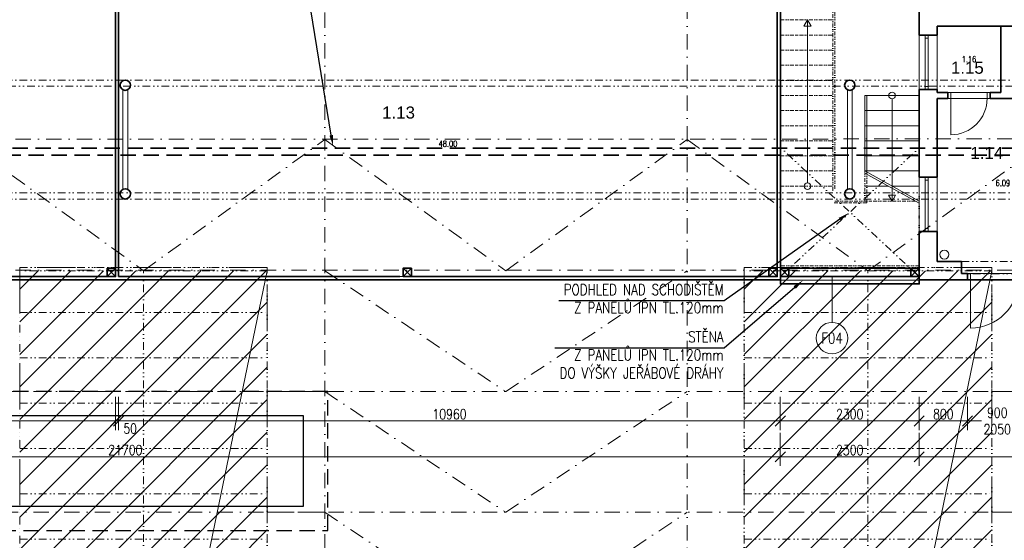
# Model space of a CAD drawing. Header units: millimetres. Extents: x -485339 to 350584, y -1189934 to 0.
# Tile 105 of 178: x -84934 to -68625, y -1024059 to -1015438. Entities that reach past the tile are written whole.
import ezdxf
from ezdxf import colors
from ezdxf.entities.mleader import LeaderData, LeaderLine
from ezdxf.enums import TextEntityAlignment as Align
from ezdxf.math import Vec2, Vec3

# ---------------------------------------------------------------- set-up
doc = ezdxf.new("R2010")
doc.units = ezdxf.units.MM
doc.header["$LTSCALE"] = 10
for name, pattern in [('DASHDOT', [25.4, 12.7, -6.35, 0, -6.35]), ('DASHED', [19.05, 12.7, -6.35]), ('DĚLICÍ2', [15.875, 6.35, -3.175, 0, -3.175, 0, -3.175]), ('ČÁRKOVANÁ', [19.05, 12.7, -6.35]), ('ČÁRKOVANÁ2', [9.525, 6.35, -3.175])]:
    doc.linetypes.add(name, pattern=pattern)
doc.layers.get('Defpoints').update_dxf_attribs({"color": 201})
for name, color, linetype, lineweight in [('N_dveře', 10, 'Continuous', 18), ('N_popis', 10, 'Continuous', 18), ('N_světlíky', 250, 'DĚLICÍ2', 35), ('N_čáry_dělící stěna', 212, 'ČÁRKOVANÁ', 35), ('N_čáry_nad', 10, 'DĚLICÍ2', 18), ('N_čáry_obv.plášt', 212, 'Continuous', 18), ('N_čáry_obv.plášt_obrys', 212, 'Continuous', 35), ('N_šrary', 10, 'Continuous', 18), ('St__otvory_dveře', 40, 'Continuous', 18), ('St_kóty', 132, 'Continuous', 18), ('St_otvory_okna', 40, 'Continuous', 18), ('St_plocha_místnosti', 250, 'Continuous', 18), ('St_sloupy_konstrukce haly', 5, 'Continuous', 35), ('St_sloupy_opláštění_půdorys', 25, 'Continuous', 35), ('St_čáry_nad', 250, 'DĚLICÍ2', 18), ('St_čáry_obrys', 5, 'Continuous', 35), ('St_čáry_osy', 250, 'DASHDOT', 18), ('St_čáry_plné', 250, 'Continuous', 18), ('St_čáry_pod', 250, 'ČÁRKOVANÁ2', 18), ('ZTI_ST_kanalda', 234, 'Continuous', 18)]:
    doc.layers.add(name, color=color, linetype=linetype, lineweight=lineweight)
doc.layers.add('St_plocha_místn', color=140, linetype='Continuous', lineweight=18, plot=False)
doc.layers.add('VYBAVENÍ', color=222, linetype='Continuous')
doc.styles.add('Andy', font='arial.ttf')
doc.styles.get("Standard").update_dxf_attribs({"font": 'simplex.shx', "width": 0.8})
doc.linetypes.add('ZIGZAG', pattern='A,0.00254,-5.08,[131,ltypeshp.shx,S=5.08,R=0,X=-5.08,Y=0],-10.16,[131,ltypeshp.shx,S=5.08,R=180,X=5.08,Y=0],-5.08', length=20.32254)
doc.dimstyles.new('stavebníM100', dxfattribs={"dimtxt": 165, "dimasz": 170, "dimexe": 150, "dimexo": 100, "dimgap": 30, "dimtad": 1, "dimdec": 0, "dimtxsty": 'Standard', "dimblk": 'OBLIQUE', "dimcen": -2.5, "dimdle": 150, "dimclrd": 256, "dimclre": 256, "dimclrt": 256, "dimadec": 4, "dimazin": 0, "dimtfac": 1, "dimtdec": 0, "dimtmove": 2, "dimatfit": 3, "dimldrblk": 'OBLIQUE', "dimfxl": 400, "dimfxlon": 1, "dimlwd": -1, "dimlwe": -1, "dimarcsym": 0})

# ---------------------------------------------------------------- blocks, each defined once
blk = doc.blocks.new('G$CD8A98CDB')
at = {"layer": 'St_sloupy_konstrukce haly', "color": 250, "lineweight": 18, "ltscale": 2}
for points in [[(-825, 0), (825, 0)], [(-825, -80), (825, -80)]]:
    blk.add_lwpolyline(points, dxfattribs=at)
at = {"layer": 'St_sloupy_konstrukce haly', "ltscale": 2}
for centre in [(-900, -40), (900, -40)]:
    blk.add_circle(centre, 85, dxfattribs=at)
blk = doc.blocks.new('G$C7F8F446A')
at = {"layer": 'St_čáry_plné', "color": 0, "linetype": 'ByBlock', "ltscale": 2}
for p, q in [((20055, 4100), (-55, 4100)), ((-55, 0), (20055, 0))]:
    blk.add_line(p, q, dxfattribs=at)
for points in [[(15555, 4100), (15555, 0)], [(16305, 4100), (16305, 0)], [(17055, 4100), (17055, 0)], [(17805, 4100), (17805, 0)], [(18555, 4100), (18555, 0)], [(19305, 4100), (19305, 0)], [(20055, 4100), (20055, 0)], [(-55, 2050), (20000, 2050)]]:
    blk.add_lwpolyline(points, dxfattribs=at)
at = {"layer": 'St_čáry_pod', "color": 0, "linetype": 'ByBlock', "ltscale": 2}
blk.add_line((20000, 0), (20000, 4100), dxfattribs=at)
blk = doc.blocks.new('*U5513')
at = {"layer": 'St_čáry_osy', "ltscale": 2}
blk.add_lwpolyline([(-3000, -1000), (-4, 1000), (3000, -1000)], dxfattribs=at)
blk = doc.blocks.new('*U5512')
at = {"layer": 'St_čáry_osy', "ltscale": 2}
for p in [(48000, 4000), (48000, 2000), (48000, 0)]:
    blk.add_blockref('*U5513', p, dxfattribs=at)
blk = doc.blocks.new('*U5515')
at = {"layer": 'St_čáry_osy', "ltscale": 2}
for points in [[(-3950, 8000), (9058, 8000)], [(-3950, 6000), (9058, 6000)], [(-3950, 4000), (9058, 4000)], [(-3950, 2000), (9058, 2000)], [(-3950, 0), (9058, 0)], [(-3950, -2000), (9058, -2000)], [(-3950, -4000), (9058, -4000)], [(-3950, -6000), (9058, -6000)], [(-3950, -8000), (9058, -8000)]]:
    blk.add_lwpolyline(points, dxfattribs=at)
blk = doc.blocks.new('*U5514')
at = {"layer": 'St_čáry_osy', "ltscale": 2}
for p in [(36000, 0), (48000, 0), (60000, 0)]:
    blk.add_blockref('*U5515', p, dxfattribs=at)
blk = doc.blocks.new('G$C541DE37C')
at = {"layer": 'St_otvory_okna', "ltscale": 2}
for points in [[(0, -900), (0, 0), (-50, 0), (-50, -900)], [(0, 0), (0, -50), (-50, -50), (-50, 0)], [(0, -900), (0, -850), (-50, -850), (-50, -900)]]:
    blk.add_lwpolyline(points, close=True, dxfattribs=at)
blk = doc.blocks.new('G$C3969F823')
at = {"layer": 'St__otvory_dveře', "ltscale": 2}
for points in [[(-100, -50), (-100, 0), (0, 0), (0, -50)], [(-101, -700), (-101, -650), (-1, -650), (-1, -700)]]:
    blk.add_lwpolyline(points, close=True, dxfattribs=at)
at = {"layer": 'St__otvory_dveře', "linetype": 'DĚLICÍ2', "ltscale": 2}
for points in [[(-100, -50), (-101, -650)], [(0, -50), (-1, -650)]]:
    blk.add_lwpolyline(points, dxfattribs=at)
at = {"layer": 'St__otvory_dveře', "color": 0, "ltscale": 2}
blk.add_lwpolyline([(-101, -650), (-701, -650)], dxfattribs=at)
blk.add_arc((-101, -650), 600, 90, 180, dxfattribs=at)
blk = doc.blocks.new('G$CC1796412')
at = {"layer": 'St__otvory_dveře', "color": 0, "ltscale": 2}
blk.add_lwpolyline([(850, 1), (850, 801)], dxfattribs=at)
at = {"layer": 'St__otvory_dveře', "ltscale": 2}
for points in [[(50, 0), (0, 0), (0, -100), (50, -100)], [(900, 1), (850, 1), (850, -99), (900, -99)]]:
    blk.add_lwpolyline(points, close=True, dxfattribs=at)
at = {"layer": 'St__otvory_dveře', "linetype": 'DĚLICÍ2', "ltscale": 2}
for points in [[(50, 0), (850, 1)], [(50, -100), (850, -99)]]:
    blk.add_lwpolyline(points, dxfattribs=at)
at = {"layer": 'St__otvory_dveře', "color": 0, "ltscale": 2}
blk.add_arc((850, 1), 800, 90, 180, dxfattribs=at)
blk = doc.blocks.new('G$C2F820337')
at = {"layer": 'St_sloupy_opláštění_půdorys', "ltscale": 2}
blk.add_lwpolyline([(-70, -70), (70, -70), (70, 70), (-70, 70)], close=True, dxfattribs=at)
for points in [[(-70, 70), (70, -70)], [(70, 70), (-70, -70)]]:
    blk.add_lwpolyline(points, dxfattribs=at)
blk = doc.blocks.new('G$CB69B1554')
at = {"layer": 'St_čáry_nad'}
for points in [[(31280, 0), (31280, 1200), (50630, 1200), (51530, 1200), (51530, -3000)], [(31310, 0), (31310, 1170), (50630, 1170), (51500, 1170), (51500, -3030)], [(50630, -200), (51530, -200)], [(50630, -450), (51530, -450)], [(50630, -700), (51530, -700)], [(50630, -950), (51530, -950)], [(50630, -1200), (51530, -1200)], [(50630, -1450), (51530, -1450)], [(50630, -1700), (51530, -1700)], [(50630, -1950), (51530, -1950)], [(50630, -2200), (51530, -2200)], [(50630, -2450), (51530, -2450)], [(50630, -2700), (51530, -2700)], [(52030, -3200), (52030, -2700)], [(52060, -3230), (52060, -2717)], [(50630, -2950), (51530, -2950)], [(52930, -4050), (52930, -3034)], [(52060, -3230), (51500, -3230)], [(52868, -3200), (51530, -3200)], [(52930, -4271), (50630, -4271)], [(52930, -4450), (50630, -4450)]]:
    blk.add_lwpolyline(points, dxfattribs=at)
at = {"layer": 'St_čáry_nad', "ltscale": 2}
blk.add_lwpolyline([(53630, -4200), (54730, -4200)], dxfattribs=at)
at = {"layer": 'St_čáry_obrys'}
for points in [[(50630, -4500), (50630, 0)], [(39620, -50), (39620, -4450)], [(39670, -50), (39670, -4450)], [(50580, -4450), (50580, -50)], [(50580, -1427), (50580, -50)], [(28930, -4500), (50630, -4500)], [(34980, -4450), (39620, -4450)], [(39670, -4450), (44330, -4450)], [(44380, -4450), (50580, -4450)]]:
    blk.add_lwpolyline(points, dxfattribs=at)
at = {"layer": 'St_čáry_obrys', "ltscale": 2}
for points in [[(52930, -450), (52930, 0)], [(53230, -450), (53230, -300)], [(54280, -300), (53230, -300)], [(55430, -300), (53230, -300)], [(54280, -1400), (54280, -300)], [(52930, -450), (53230, -450)], [(52930, -2800), (52930, -1350)], [(52930, -1350), (53230, -1350)], [(53230, -1400), (53230, -1350)], [(53405, -1400), (53230, -1400)], [(53405, -1400), (53405, -1500)], [(54280, -1400), (54105, -1400)], [(54105, -1400), (54105, -1500)], [(53230, -2800), (53230, -1500)], [(53405, -1500), (53230, -1500)], [(54555, -1500), (54105, -1500)], [(52930, -2800), (53230, -2800)], [(52930, -4500), (52930, -3700)], [(52930, -3700), (53230, -3700)], [(53230, -4200), (53230, -3700)], [(53230, -4200), (53630, -4200)], [(53630, -4400), (53630, -4200)], [(53630, -4400), (53730, -4400)], [(53730, -4500), (53730, -4400)], [(52930, -4500), (53730, -4500)], [(53730, -4500), (53730, -4500), (53730, -4500)]]:
    blk.add_lwpolyline(points, dxfattribs=at)
at = {"layer": 'St_čáry_plné', "ltscale": 2}
for points in [[(51080, -200), (51021, -301), (51139, -301)], [(52480, -3200), (52421, -3099), (52539, -3099)]]:
    blk.add_lwpolyline(points, close=True, dxfattribs=at)
for points in [[(51080, -2895), (51080, -200)], [(52480, -1505), (52480, -3200)]]:
    blk.add_lwpolyline(points, dxfattribs=at)
at = {"layer": 'St_čáry_plné'}
for points in [[(52930, -450), (52930, -1350)], [(53230, -450), (53230, -1350)], [(52930, -3034), (52930, -1250)], [(52030, -2700), (52030, -1450)], [(52930, -1450), (52030, -1450)], [(52060, -2717), (52060, -1450)], [(52930, -1700), (52030, -1700)], [(52930, -1950), (52030, -1950)], [(52930, -2200), (52030, -2200)], [(52930, -2450), (52030, -2450)], [(52930, -2700), (52030, -2700)], [(52030, -2700), (52930, -3200)], [(52030, -2734), (52930, -3234)], [(52930, -2800), (52930, -3700)], [(53230, -2800), (53230, -3700)], [(52418, -2950), (52030, -2950)], [(52930, -2950), (52480, -2950)]]:
    blk.add_lwpolyline(points, dxfattribs=at)
at = {"layer": 'St_čáry_plné', "ltscale": 2}
for centre in [(52480, -1450), (51080, -2950)]:
    blk.add_circle(centre, 54.6, dxfattribs=at)
at = {"layer": 'ZTI_ST_kanalda', "ltscale": 2}
blk.add_circle((53346, -4084), 75, dxfattribs=at)
at = {"layer": 'St__otvory_dveře', "xscale": -1, "rotation": 270}
blk.add_blockref('G$C3969F823', (54105, -1399), dxfattribs=at)
at = {"layer": 'St__otvory_dveře', "rotation": 180}
blk.add_blockref('G$CC1796412', (54630, -4501), dxfattribs=at)
at = {"layer": 'St_otvory_okna'}
for p in [(53080, -450), (53080, -2800)]:
    blk.add_blockref('G$C541DE37C', p, dxfattribs=at)
at = {"layer": 'St_sloupy_opláštění_půdorys', "ltscale": 2}
for p in [(39550, -4380), (44450, -4380), (50510, -4380), (50700, -4380), (52860, -4380)]:
    blk.add_blockref('G$C2F820337', p, dxfattribs=at)
blk = doc.blocks.new('_OBLIQUE')
at = {"color": 0, "linetype": 'ByBlock'}
blk.add_line((-0.5, -0.5), (0.5, 0.5), dxfattribs=at)
blk = doc.blocks.new('*D5868')
at = {"layer": 'Defpoints', "color": 0}
for p in [(-94035, -1019137), (-83345, -1019087), (-83345, -1022083)]:
    blk.add_point(p, dxfattribs=at)
at = {"layer": 'St_kóty'}
for p, q in [((-94035, -1021683), (-94035, -1022233)), ((-83345, -1021683), (-83345, -1022233)), ((-94185, -1022083), (-83195, -1022083))]:
    blk.add_line(p, q, dxfattribs=at)
at = {"layer": 'St_kóty', "linetype": 'ByBlock', "xscale": 170, "yscale": 170, "zscale": 170, "rotation": 180}
blk.add_blockref('_OBLIQUE', (-94035, -1022083), dxfattribs=at)
at = {"layer": 'St_kóty', "linetype": 'ByBlock', "xscale": 170, "yscale": 170, "zscale": 170}
blk.add_blockref('_OBLIQUE', (-83345, -1022083), dxfattribs=at)
at = {"layer": 'St_kóty', "insert": (-88690, -1021970), "char_height": 165, "attachment_point": 5}
blk.add_mtext('10690', dxfattribs=at)
blk = doc.blocks.new('*D5869')
at = {"layer": 'Defpoints', "color": 0}
for p in [(-83345, -1019087), (-83295, -1019087), (-83295, -1022083)]:
    blk.add_point(p, dxfattribs=at)
at = {"layer": 'St_kóty'}
for p, q in [((-83345, -1021683), (-83345, -1022233)), ((-83295, -1021683), (-83295, -1022233)), ((-83345, -1022083), (-83515, -1022083)), ((-83495, -1022083), (-83145, -1022083)), ((-83295, -1022083), (-83125, -1022083))]:
    blk.add_line(p, q, dxfattribs=at)
at = {"layer": 'St_kóty', "linetype": 'ByBlock', "xscale": 170, "yscale": 170, "zscale": 170}
blk.add_blockref('_OBLIQUE', (-83345, -1022083), dxfattribs=at)
at = {"layer": 'St_kóty', "linetype": 'ByBlock', "xscale": 170, "yscale": 170, "zscale": 170, "rotation": 180}
blk.add_blockref('_OBLIQUE', (-83295, -1022083), dxfattribs=at)
at = {"layer": 'St_kóty', "insert": (-83104, -1022208), "char_height": 165, "attachment_point": 5}
blk.add_mtext('50', dxfattribs=at)
blk = doc.blocks.new('*D5870')
at = {"layer": 'Defpoints', "color": 0}
for p in [(-83295, -1019087), (-72335, -1019137), (-72335, -1022083)]:
    blk.add_point(p, dxfattribs=at)
at = {"layer": 'St_kóty'}
for p, q in [((-83295, -1021683), (-83295, -1022233)), ((-72335, -1021683), (-72335, -1022233)), ((-83445, -1022083), (-72185, -1022083))]:
    blk.add_line(p, q, dxfattribs=at)
at = {"layer": 'St_kóty', "linetype": 'ByBlock', "xscale": 170, "yscale": 170, "zscale": 170, "rotation": 180}
blk.add_blockref('_OBLIQUE', (-83295, -1022083), dxfattribs=at)
at = {"layer": 'St_kóty', "linetype": 'ByBlock', "xscale": 170, "yscale": 170, "zscale": 170}
blk.add_blockref('_OBLIQUE', (-72335, -1022083), dxfattribs=at)
at = {"layer": 'St_kóty', "insert": (-77815, -1021970), "char_height": 165, "attachment_point": 5}
blk.add_mtext('10960', dxfattribs=at)
blk = doc.blocks.new('*D5871')
at = {"layer": 'Defpoints', "color": 0}
for p in [(-72335, -1019137), (-70035, -1019137), (-70035, -1022083)]:
    blk.add_point(p, dxfattribs=at)
at = {"layer": 'St_kóty'}
for p, q in [((-72335, -1021683), (-72335, -1022233)), ((-70035, -1021683), (-70035, -1022233)), ((-72485, -1022083), (-69885, -1022083))]:
    blk.add_line(p, q, dxfattribs=at)
at = {"layer": 'St_kóty', "linetype": 'ByBlock', "xscale": 170, "yscale": 170, "zscale": 170, "rotation": 180}
blk.add_blockref('_OBLIQUE', (-72335, -1022083), dxfattribs=at)
at = {"layer": 'St_kóty', "linetype": 'ByBlock', "xscale": 170, "yscale": 170, "zscale": 170}
blk.add_blockref('_OBLIQUE', (-70035, -1022083), dxfattribs=at)
at = {"layer": 'St_kóty', "insert": (-71185, -1021970), "char_height": 165, "attachment_point": 5}
blk.add_mtext('2300', dxfattribs=at)
blk = doc.blocks.new('*D5872')
at = {"layer": 'Defpoints', "color": 0}
for p in [(-70035, -1019137), (-69235, -1019139), (-69235, -1022083)]:
    blk.add_point(p, dxfattribs=at)
at = {"layer": 'St_kóty'}
for p, q in [((-70035, -1021683), (-70035, -1022233)), ((-69235, -1021683), (-69235, -1022233)), ((-70185, -1022083), (-69085, -1022083))]:
    blk.add_line(p, q, dxfattribs=at)
at = {"layer": 'St_kóty', "linetype": 'ByBlock', "xscale": 170, "yscale": 170, "zscale": 170, "rotation": 180}
blk.add_blockref('_OBLIQUE', (-70035, -1022083), dxfattribs=at)
at = {"layer": 'St_kóty', "linetype": 'ByBlock', "xscale": 170, "yscale": 170, "zscale": 170}
blk.add_blockref('_OBLIQUE', (-69235, -1022083), dxfattribs=at)
at = {"layer": 'St_kóty', "insert": (-69635, -1021970), "char_height": 165, "attachment_point": 5}
blk.add_mtext('800', dxfattribs=at)
blk = doc.blocks.new('*D5873')
at = {"layer": 'Defpoints', "color": 0}
for p in [(-69235, -1019139), (-68335, -1019137), (-68335, -1022083)]:
    blk.add_point(p, dxfattribs=at)
at = {"layer": 'St_kóty'}
for p, q in [((-69235, -1021683), (-69235, -1022233)), ((-68335, -1021683), (-68335, -1022233)), ((-69385, -1022083), (-69005, -1022083)), ((-68185, -1022083), (-68479, -1022083))]:
    blk.add_line(p, q, dxfattribs=at)
at = {"layer": 'St_kóty', "linetype": 'ByBlock', "xscale": 170, "yscale": 170, "zscale": 170, "rotation": 180}
blk.add_blockref('_OBLIQUE', (-69235, -1022083), dxfattribs=at)
at = {"layer": 'St_kóty', "linetype": 'ByBlock', "xscale": 170, "yscale": 170, "zscale": 170}
blk.add_blockref('_OBLIQUE', (-68335, -1022083), dxfattribs=at)
at = {"layer": 'St_kóty', "insert": (-68742, -1022083), "char_height": 165, "attachment_point": 5}
blk.add_mtext('900\\P2050', dxfattribs=at)
blk = doc.blocks.new('*D5897')
at = {"layer": 'Defpoints', "color": 0}
for p in [(-94035, -1019731), (-72335, -1019731), (-72335, -1022677)]:
    blk.add_point(p, dxfattribs=at)
at = {"layer": 'St_kóty'}
for p, q in [((-94035, -1022277), (-94035, -1022827)), ((-72335, -1022277), (-72335, -1022827)), ((-94185, -1022677), (-72185, -1022677))]:
    blk.add_line(p, q, dxfattribs=at)
at = {"layer": 'St_kóty', "linetype": 'ByBlock', "xscale": 170, "yscale": 170, "zscale": 170, "rotation": 180}
blk.add_blockref('_OBLIQUE', (-94035, -1022677), dxfattribs=at)
at = {"layer": 'St_kóty', "linetype": 'ByBlock', "xscale": 170, "yscale": 170, "zscale": 170}
blk.add_blockref('_OBLIQUE', (-72335, -1022677), dxfattribs=at)
at = {"layer": 'St_kóty', "insert": (-83185, -1022564), "char_height": 165, "attachment_point": 5}
blk.add_mtext('21700', dxfattribs=at)
blk = doc.blocks.new('*D5898')
at = {"layer": 'Defpoints', "color": 0}
for p in [(-72335, -1019731), (-70035, -1019731), (-70035, -1022677)]:
    blk.add_point(p, dxfattribs=at)
at = {"layer": 'St_kóty'}
for p, q in [((-72335, -1022277), (-72335, -1022827)), ((-70035, -1022277), (-70035, -1022827)), ((-72485, -1022677), (-69885, -1022677))]:
    blk.add_line(p, q, dxfattribs=at)
at = {"layer": 'St_kóty', "linetype": 'ByBlock', "xscale": 170, "yscale": 170, "zscale": 170, "rotation": 180}
blk.add_blockref('_OBLIQUE', (-72335, -1022677), dxfattribs=at)
at = {"layer": 'St_kóty', "linetype": 'ByBlock', "xscale": 170, "yscale": 170, "zscale": 170}
blk.add_blockref('_OBLIQUE', (-70035, -1022677), dxfattribs=at)
at = {"layer": 'St_kóty', "insert": (-71185, -1022564), "char_height": 165, "attachment_point": 5}
blk.add_mtext('2300', dxfattribs=at)
blk = doc.blocks.new('*D5899')
at = {"layer": 'Defpoints', "color": 0}
for p in [(-70035, -1019731), (-58535, -1020181), (-58535, -1022677)]:
    blk.add_point(p, dxfattribs=at)
at = {"layer": 'St_kóty'}
for p, q in [((-70035, -1022277), (-70035, -1022827)), ((-58535, -1022277), (-58535, -1022827)), ((-70185, -1022677), (-58385, -1022677))]:
    blk.add_line(p, q, dxfattribs=at)
at = {"layer": 'St_kóty', "linetype": 'ByBlock', "xscale": 170, "yscale": 170, "zscale": 170, "rotation": 180}
blk.add_blockref('_OBLIQUE', (-70035, -1022677), dxfattribs=at)
at = {"layer": 'St_kóty', "linetype": 'ByBlock', "xscale": 170, "yscale": 170, "zscale": 170}
blk.add_blockref('_OBLIQUE', (-58535, -1022677), dxfattribs=at)
at = {"layer": 'St_kóty', "insert": (-64285, -1022564), "char_height": 165, "attachment_point": 5}
blk.add_mtext('11500', dxfattribs=at)
blk = doc.blocks.new('*D5930')
at = {"layer": 'Defpoints', "color": 0}
for p in [(-70935, -1012548), (-71435, -1015431), (-70935, -1016681)]:
    blk.add_point(p, dxfattribs=at)
at = {"layer": 'St_kóty'}
for p, q in [((-71435, -1012948), (-71435, -1012398)), ((-70935, -1012948), (-70935, -1012398)), ((-71585, -1012548), (-70785, -1012548))]:
    blk.add_line(p, q, dxfattribs=at)
at = {"layer": 'St_kóty', "linetype": 'ByBlock', "xscale": 170, "yscale": 170, "zscale": 170, "rotation": 180}
blk.add_blockref('_OBLIQUE', (-71435, -1012548), dxfattribs=at)
at = {"layer": 'St_kóty', "linetype": 'ByBlock', "xscale": 170, "yscale": 170, "zscale": 170}
blk.add_blockref('_OBLIQUE', (-70935, -1012548), dxfattribs=at)
at = {"layer": 'St_kóty', "insert": (-71185, -1012435), "char_height": 165, "attachment_point": 5}
blk.add_mtext('500', dxfattribs=at)
blk = doc.blocks.new('*D5931')
at = {"layer": 'Defpoints', "color": 0}
for p in [(-70035, -1012548), (-70035, -1015231), (-70935, -1016681)]:
    blk.add_point(p, dxfattribs=at)
at = {"layer": 'St_kóty'}
for p, q in [((-70935, -1012948), (-70935, -1012398)), ((-70035, -1012948), (-70035, -1012398)), ((-71085, -1012548), (-69885, -1012548))]:
    blk.add_line(p, q, dxfattribs=at)
at = {"layer": 'St_kóty', "linetype": 'ByBlock', "xscale": 170, "yscale": 170, "zscale": 170, "rotation": 180}
blk.add_blockref('_OBLIQUE', (-70935, -1012548), dxfattribs=at)
at = {"layer": 'St_kóty', "linetype": 'ByBlock', "xscale": 170, "yscale": 170, "zscale": 170}
blk.add_blockref('_OBLIQUE', (-70035, -1012548), dxfattribs=at)
at = {"layer": 'St_kóty', "insert": (-70485, -1012435), "char_height": 165, "attachment_point": 5}
blk.add_mtext('900', dxfattribs=at)
blk = doc.blocks.new('*D7830')
at = {"layer": 'Defpoints', "color": 0}
for p in [(-70505, 0), (-71855, -1049224), (-70505, -1049224)]:
    blk.add_point(p, dxfattribs=at)
at = {"layer": 'St_kóty'}
for p, q in [((-70505, -1048824), (-70505, -1049374)), ((-71855, -1049124), (-71855, -1049074)), ((-72005, -1049224), (-70355, -1049224))]:
    blk.add_line(p, q, dxfattribs=at)
at = {"layer": 'St_kóty', "linetype": 'ByBlock', "xscale": 170, "yscale": 170, "zscale": 170, "rotation": 180}
blk.add_blockref('_OBLIQUE', (-71855, -1049224), dxfattribs=at)
at = {"layer": 'St_kóty', "linetype": 'ByBlock', "xscale": 170, "yscale": 170, "zscale": 170}
blk.add_blockref('_OBLIQUE', (-70505, -1049224), dxfattribs=at)
at = {"layer": 'St_kóty', "insert": (-71180, -1049112), "char_height": 165, "attachment_point": 5}
blk.add_mtext('1350', dxfattribs=at)
blk = doc.blocks.new('*U8132')
at = {"layer": 'N_světlíky', "lineweight": 18, "ltscale": 10}
blk.add_lwpolyline([(-2050, -10055), (2050, -10055), (2050, 10055), (-2050, 10055)], close=True, dxfattribs=at)
blk = doc.blocks.new('*U8133')
at = {"layer": 'N_světlíky', "lineweight": 18, "ltscale": 10}
for p in [(48000, 0), (60000, 0)]:
    blk.add_blockref('*U8132', p, dxfattribs=at)

msp = doc.modelspace()

# ---------------------------------------------------------------- hatches: boundary and pattern name
at = {"layer": 'N_šrary', "linetype": 'DASHED'}
h = msp.add_hatch(dxfattribs=at)
h.set_pattern_fill('ANSI31', color=256, scale=120)
h.set_pattern_definition([(45, (60000, -425057.46), (-269.40768, 269.40768), [])])
h.paths.add_polyline_path([(-84934.2, -1039594.2), (-80834.1, -1039593.6), (-80834.2, -1019594.2), (-84934.2, -1019594.2)])
h = msp.add_hatch(dxfattribs=at)
h.set_pattern_fill('ANSI31', color=256, scale=120)
h.set_pattern_definition([(45, (72000, -425057.46), (-269.40768, 269.40768), [])])
h.paths.add_polyline_path([(-72934.2, -1039594.2), (-68834.1, -1039593.6), (-68834.2, -1019594.2), (-72934.2, -1019594.2)])

# ---------------------------------------------------------------- linework, layer by layer
at = {"layer": 'N_popis'}
for points in [[(-80834.2, -1019594.2), (-84934.2, -1039394.2)], [(-68834.2, -1019594.2), (-72934.2, -1039394.2)], [(-71478.9, -1020450.7), (-71478.9, -1019695.2)]]:
    msp.add_lwpolyline(points, dxfattribs=at)
msp.add_circle((-71478.9, -1020710.6), 259.9, dxfattribs=at)
at = {"layer": 'N_čáry_dělící stěna', "ltscale": 2}
for points in [[(-59389.9, -1017682.9), (-125389.9, -1017682.9)], [(-59269.9, -1017562.9), (-125269.9, -1017562.9)]]:
    msp.add_lwpolyline(points, dxfattribs=at)
at = {"layer": 'N_čáry_nad', "ltscale": 2}
for points in [[(-70034.9, -1019692.9), (-72334.9, -1017552.9)], [(-72334.9, -1019692.9), (-70034.9, -1017562.9)]]:
    msp.add_lwpolyline(points, dxfattribs=at)
at = {"layer": 'N_čáry_obv.plášt', "linetype": 'ZIGZAG'}
msp.add_lwpolyline([(-72334.9, -1019752.9), (-70034.9, -1019752.9)], dxfattribs=at)
at = {"layer": 'N_čáry_obv.plášt_obrys'}
msp.add_lwpolyline([(-70034.9, -1019692.9), (-72334.9, -1019692.9), (-72334.9, -1019812.9), (-70034.9, -1019812.9)], close=True, dxfattribs=at)
at = {"layer": 'St_plocha_místn'}
msp.add_lwpolyline([(-94034.9, -1015242.9), (-72334.9, -1015242.9), (-72334.9, -1019552.9), (-70034.9, -1019552.9), (-70034.9, -1015242.9), (-59724.9, -1015242.9), (-59724.9, -1016537.6), (-43925.2, -1016531.2), (-43925.2, -1014407.6), (-44035.2, -1014407.6), (-44035.2, -1014197.6), (-43925.2, -1014197.6), (-43925.2, -1008167.6), (-44035.2, -1008167.6), (-44035.2, -1007957.6), (-43825.2, -1007957.6), (-43825.2, -1002887.6)], dxfattribs=at)
for points in [[(-93984.9, -1019692.9), (-83344.9, -1019692.9), (-83344.9, -1015292.9), (-93984.9, -1015292.9)], [(-83294.9, -1015292.9), (-72384.9, -1015292.9), (-72384.9, -1019692.9), (-83294.9, -1019692.9)], [(-69734.9, -1015542.9), (-68684.9, -1015542.9), (-68684.9, -1016642.9), (-69734.9, -1016642.9)], [(-69734.9, -1016742.9), (-67534.9, -1016742.9), (-67534.9, -1018342.9), (-68234.9, -1018342.9), (-68234.9, -1018442.9), (-67534.9, -1018442.9), (-67534.9, -1019442.9), (-68234.9, -1019442.9), (-68234.9, -1019642.9), (-69334.9, -1019642.9), (-69334.9, -1019442.9), (-69734.9, -1019442.9)]]:
    msp.add_lwpolyline(points, close=True, dxfattribs=at)
at = {"layer": 'St_čáry_nad', "ltscale": 2}
for points in [[(-43825.2, -1016437.6), (-139879.9, -1016437.6)], [(-46557.7, -1016537.6), (-139879.9, -1016537.6)], [(-43825.2, -1018307.6), (-139879.9, -1018307.6)], [(-43825.2, -1018407.6), (-139879.9, -1018407.6)]]:
    msp.add_lwpolyline(points, dxfattribs=at)
at = {"layer": 'St_čáry_obrys'}
for p, q in [((-72194.9, -1019692.9), (-72194.9, -1019552.9)), ((-72194.9, -1019552.9), (-70174.9, -1019552.9)), ((-70174.9, -1019552.9), (-70174.9, -1019692.9)), ((-94034.9, -1019742.9), (-72334.9, -1019742.9)), ((-72334.9, -1019742.9), (-72334.9, -1019692.9)), ((-72334.9, -1019692.9), (-72194.9, -1019692.9)), ((-70174.9, -1019692.9), (-70034.9, -1019692.9)), ((-70034.9, -1019692.9), (-70034.9, -1019742.9)), ((-70034.9, -1019742.9), (-58534.9, -1019742.9))]:
    msp.add_line(p, q, dxfattribs=at)
at = {"layer": 'St_čáry_osy', "ltscale": 2}
for points in [[(-79879.9, -1059777.6), (-79879.9, -992785.6)], [(-73879.9, -1041843.2), (-73879.9, -992785.6)], [(-139879.9, -1017422.6), (-43825.2, -1017409.8)], [(-85879.9, -1017422.6), (-82884.2, -1019595.1), (-79879.9, -1017422.6)], [(-79879.9, -1017422.6), (-76884.2, -1019595.1), (-73879.9, -1017422.6)], [(-73879.9, -1017422.6), (-70884.2, -1019595.1), (-67879.9, -1017422.6)], [(-139879.9, -1019595.1), (-43825.2, -1019582.3)]]:
    msp.add_lwpolyline(points, dxfattribs=at)
at = {"layer": 'VYBAVENÍ', "linetype": 'ČÁRKOVANÁ2', "ltscale": 4}
msp.add_lwpolyline([(-93632.6, -1023895.1), (-79832.6, -1023895.1), (-79832.6, -1021595.1), (-93632.6, -1021595.1)], close=True, dxfattribs=at)
at = {"layer": 'VYBAVENÍ'}
msp.add_lwpolyline([(-93232.6, -1023495.1), (-80232.6, -1023495.1), (-80232.6, -1021995.1), (-93232.6, -1021995.1)], close=True, dxfattribs=at)

# ---------------------------------------------------------------- block references
at = {"layer": 'N_dveře', "ltscale": 2}
msp.add_blockref('G$CB69B1554', (-122964.9, -1015242.9), dxfattribs=at)
at = {"layer": 'N_světlíky', "lineweight": 18, "ltscale": 10}
msp.add_blockref('*U8133', (-130884.2, -1029594.2), dxfattribs=at)
at = {"layer": 'St_sloupy_konstrukce haly', "ltscale": 2, "rotation": 90}
for p in [(-83224.9, -1017422.6), (-71224.9, -1017422.6)]:
    msp.add_blockref('G$CD8A98CDB', p, dxfattribs=at)
at = {"layer": 'St_čáry_nad', "ltscale": 2, "rotation": 90}
msp.add_blockref('G$C7F8F446A', (-80834.2, -1039594.2), dxfattribs=at)
at = {"layer": 'St_čáry_nad', "rotation": 90}
msp.add_blockref('G$C7F8F446A', (-68834.2, -1039594.2), dxfattribs=at)
at = {"layer": 'St_čáry_osy', "ltscale": 2, "xscale": -1, "rotation": 180}
msp.add_blockref('*U5512', (-124879.9, -1020595.1), dxfattribs=at)
at = {"layer": 'St_čáry_osy', "ltscale": 2}
msp.add_blockref('*U5514', (-124884.2, -1029595.1), dxfattribs=at)

# ---------------------------------------------------------------- texts
at = {"layer": 'N_popis', "width": 0.8}
msp.add_text('F04', height=180, dxfattribs=at).set_placement((-71478.9, -1020710.6), align=Align.MIDDLE_CENTER)
at = {"layer": 'St_plocha_místn', "width": 0.8}
for s, p in [('1.16', (-69209.9, -1016092.9)), ('48.00', (-77839.9, -1017492.9)), ('6.09', (-68648.9, -1018141.9))]:
    msp.add_text(s, height=100, dxfattribs=at).set_placement(p, align=Align.MIDDLE_CENTER)
at = {"layer": 'St_plocha_místnosti', "ltscale": 2, "style": 'Andy'}
for s, p in [('1.15', (-69509.1, -1016333)), ('1.13', (-78930.5, -1017075.3)), ('1.14', (-69187, -1017743.7))]:
    msp.add_text(s, height=200, dxfattribs=at).set_placement(p)

# ---------------------------------------------------------------- dimensions: what is measured, and where the dimension line sits
at = {"layer": 'St_kóty'}
dim = msp.add_linear_dim(base=(-70504.9, -1049224.1), p1=(-71854.9, -1049224.1), p2=(-70504.9, 0), dimstyle='stavebníM100', override={"dimtxsty": 'Standard', "dimldrblk": 'OBLIQUE'}, dxfattribs=at)
dim.commit()
dim.dimension.update_dxf_attribs({"geometry": '*D7830', "text_midpoint": (-71179.9, -1049111.6)})
for base, p1, p2, picture, middle in [((-70934.9, -1012548), (-71434.9, -1015431.2), (-70934.9, -1016681.2), '*D5930', (-71184.9, -1012435.5)), ((-70034.9, -1012548), (-70934.9, -1016681.2), (-70034.9, -1015231.2), '*D5931', (-70484.9, -1012435.5)), ((-83344.9, -1022082.8), (-94034.9, -1019137.3), (-83344.9, -1019087.3), '*D5868', (-88689.9, -1021970.3)), ((-72334.9, -1022082.8), (-83294.9, -1019087.3), (-72334.9, -1019137.3), '*D5870', (-77814.9, -1021970.3)), ((-70034.9, -1022082.8), (-72334.9, -1019137.3), (-70034.9, -1019137.3), '*D5871', (-71184.9, -1021970.3)), ((-69234.9, -1022082.8), (-70034.9, -1019137.3), (-69234.9, -1019138.9), '*D5872', (-69634.9, -1021970.3)), ((-72334.9, -1022676.8), (-94034.9, -1019731.2), (-72334.9, -1019731.2), '*D5897', (-83184.9, -1022564.3)), ((-70034.9, -1022676.8), (-72334.9, -1019731.2), (-70034.9, -1019731.2), '*D5898', (-71184.9, -1022564.3)), ((-58534.9, -1022676.8), (-70034.9, -1019731.2), (-58534.9, -1020181.2), '*D5899', (-64284.9, -1022564.3))]:
    dim = msp.add_linear_dim(base=base, p1=p1, p2=p2, dimstyle='stavebníM100', dxfattribs=at)
    dim.commit()
    dim.dimension.update_dxf_attribs({"geometry": picture, "text_midpoint": middle})
dim = msp.add_linear_dim(base=(-83294.9, -1022082.8), p1=(-83344.9, -1019087.3), p2=(-83294.9, -1019087.3), dimstyle='stavebníM100', dxfattribs=at)
dim.commit()
dim.dimension.update_dxf_attribs({"geometry": '*D5869', "text_midpoint": (-83104.4, -1022208.2), "dimtype": 160})
dim = msp.add_linear_dim(base=(-68334.9, -1022082.8), p1=(-69234.9, -1019138.9), p2=(-68334.9, -1019137.3), text='<>\\P2050', dimstyle='stavebníM100', override={"dimtxsty": 'Standard'}, dxfattribs=at)
dim.commit()
dim.dimension.update_dxf_attribs({"geometry": '*D5873', "text_midpoint": (-68742, -1022082.8), "dimtype": 160})

# ---------------------------------------------------------------- leaders
at = {"layer": 'N_popis'}
ml = msp.add_multileader_mtext('Standard', dxfattribs=at)
ml.set_content('NAZNAČENÉ UMÍSTĚNÍ DĚLÍCÍ STĚNY \\PZ IPN PANELŮ TL.120mm\\PNAD PŘÍSTAVKY A NAD ÚROVNÍ JEŘÁBOVÉ DRÁHY  ')
ml.set_leader_properties()
ml.build(insert=Vec2(0, 0))
ml.multileader.update_dxf_attribs({"text_left_attachment_type": 6, "text_right_attachment_type": 6, "arrow_head_size": 180})
ctx = ml.context
ctx.base_point, ctx.char_height, ctx.arrow_head_size, ctx.plane_origin = Vec3(-85845, -1014426.6), 180, 180, Vec3(-79473, -1013462.2)
ctx.left_attachment, ctx.right_attachment, ctx.text_align_type = 6, 6, 2
notes = []
notes.append((ctx, [(0, (1, 1, 0), (-80251.3, -1014426.6), (-1, 0), 8, [(0, [(-79744, -1017529.8)], 0, [])])]))
ctx.mtext.insert, ctx.mtext.alignment, ctx.mtext.flow_direction = Vec3(-80261.3, -1014148.8), 3, 5
ml = msp.add_multileader_mtext('Standard', dxfattribs=at)
ml.set_content('PODHLED NAD SCHODIŠTĚM\\PZ PANELŮ IPN TL.120mm ')
ml.set_leader_properties()
ml.build(insert=Vec2(0, 0))
ml.multileader.update_dxf_attribs({"text_left_attachment_type": 6, "text_right_attachment_type": 6, "arrow_head_size": 180})
ctx = ml.context
ctx.base_point, ctx.char_height, ctx.arrow_head_size, ctx.plane_origin = Vec3(-76246.6, -1020095.3), 180, 180, Vec3(-72487.1, -1019130.9)
ctx.left_attachment, ctx.right_attachment, ctx.text_align_type = 6, 6, 2
notes.append((ctx, [(0, (1, 1, 0), (-73265.4, -1020095.3), (-1, 0), 8, [(0, [(-71202.3, -1018639.2)], 0, [])])]))
ctx.mtext.insert, ctx.mtext.alignment, ctx.mtext.flow_direction = Vec3(-73275.4, -1019817.6), 3, 5
ml = msp.add_multileader_mtext('Standard', dxfattribs=at)
ml.set_content('STĚNA \\PZ PANELŮ IPN TL.120mm \\PDO VÝŠKY JEŘÁBOVÉ DRÁHY ')
ml.set_leader_properties()
ml.build(insert=Vec2(0, 0))
ml.multileader.update_dxf_attribs({"text_left_attachment_type": 6, "text_right_attachment_type": 6, "arrow_head_size": 180})
ctx = ml.context
ctx.base_point, ctx.char_height, ctx.arrow_head_size, ctx.plane_origin = Vec3(-76452.3, -1020876.4), 180, 180, Vec3(-72487.1, -1019912)
ctx.left_attachment, ctx.right_attachment, ctx.text_align_type = 6, 6, 2
notes.append((ctx, [(0, (1, 1, 0), (-73265.4, -1020876.4), (-1, 0), 8, [(0, [(-71960.8, -1019754.6)], 0, [])])]))
ctx.mtext.insert, ctx.mtext.alignment, ctx.mtext.flow_direction = Vec3(-73275.4, -1020598.6), 3, 5
for ctx, leaders in notes:
    for number, flags, end, landing, length, lines in leaders:
        leader = LeaderData()
        leader.index, (leader.has_last_leader_line, leader.has_dogleg_vector, leader.attachment_direction) = number, flags
        leader.last_leader_point, leader.dogleg_vector, leader.dogleg_length = Vec3(end), Vec3(landing), length
        for number, points, colour, breaks in lines:
            line = LeaderLine()
            line.index, line.vertices, line.color, line.breaks = number, Vec3.list(points), colors.encode_raw_color(colour), breaks
            leader.lines.append(line)
        ctx.leaders.append(leader)

doc.saveas('drawing.dxf')
